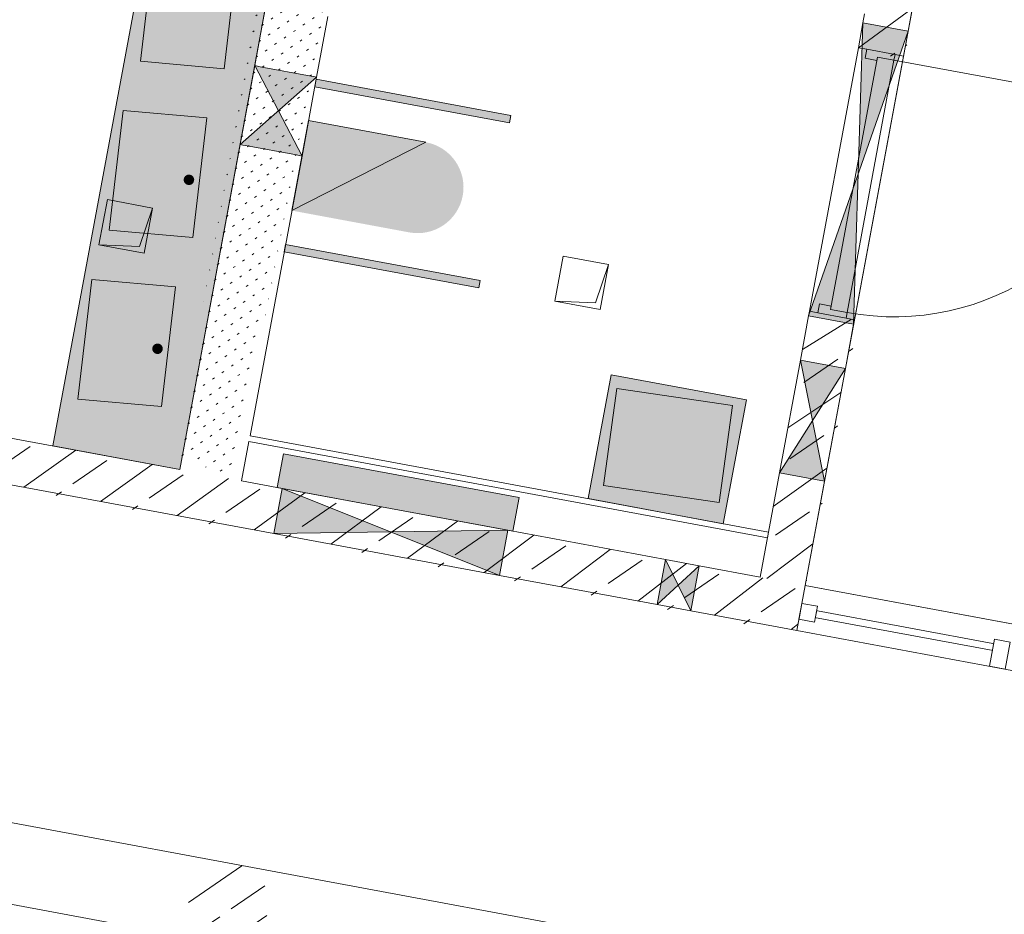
# Model space of a CAD drawing. Header units: metres. Extents: x 32353251 to 32353583, y 5707748 to 5708004.
# Tile 59 of 164: x 32353361.06 to 32353365.36, y 5707920.59 to 5707924.5. Entities that reach past the tile are written whole.
import ezdxf

# ---------------------------------------------------------------- set-up
doc = ezdxf.new("R2010")
doc.units = ezdxf.units.M
doc.header["$LTSCALE"] = 0.75
doc.set_wipeout_variables(frame=1)
doc.layers.get('0').update_dxf_attribs({"linetype": 'CONTINUOUS'})
for name, color, linetype, lineweight in [('10417023$0$#9_002_GES I Übersicht Erdgeschoss_1_303_Sanitäre.A', 7, 'CONTINUOUS', 25), ('10417023$0$#9_002_GES I Übersicht Erdgeschoss_1_Neubau_102_Wand Innen.A', 7, 'CONTINUOUS', 25), ('10417023$0$#9_002_GES I Übersicht Erdgeschoss_1_Neubau_103_Stützen.A', 7, 'CONTINUOUS', 25), ('10417023$0$#9_002_GES I Übersicht Erdgeschoss_1_Neubau_104_Decken.A', 7, 'CONTINUOUS', 25), ('10417023$0$#9_002_GES I Übersicht Erdgeschoss_1_Neubau_105_Unterzug.A', 7, 'CONTINUOUS', 25), ('10417023$0$#9_002_GES I Übersicht Erdgeschoss_1_Neubau_113_Türen.A', 7, 'CONTINUOUS', 25), ('10417023$0$#9_002_GES I Übersicht Erdgeschoss_1_Neubau_202_Innenwandbekleidun', 7, 'CONTINUOUS', 25), ('10417023$0$#9_002_GES I Übersicht Erdgeschoss_1_Neubau_303_Sanitäre.A', 7, 'CONTINUOUS', 25), ('10417023$0$#9_002_GES I Übersicht Erdgeschoss_1_Neubau_401_Grundriss.A', 7, 'CONTINUOUS', 25), ('10417023$0$Keine', 7, 'CONTINUOUS', 13)]:
    doc.layers.add(name, color=color, linetype=linetype, lineweight=lineweight)
pattern_1 = [(45, (0, 0), (-0.03535533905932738, 0.03535533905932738), [0.01, -0.03999999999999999])]
pattern_2 = [(44.99999999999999, (0, 0), (-0.1697056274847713, 0.1697056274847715), []), (44.99999999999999, (-0.08485281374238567, 0.08485281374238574), (-0.1697056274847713, 0.1697056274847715), [0.18, -0.05999999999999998])]

# ---------------------------------------------------------------- blocks, each defined once
blk = doc.blocks.new('10417023$0$#9_MKO_LP5_ARC_GES_UP_00_002_P_G_modell (3D)')
at = {"layer": '10417023$0$#9_002_GES I Übersicht Erdgeschoss_1_303_Sanitäre.A', "linetype": 'Continuous', "lineweight": 0, "true_color": 0xff0000}
h = blk.add_hatch(color=1, dxfattribs=at)
edge = h.paths.add_edge_path()
edge.add_line((-32353483.74201541, -5707793.559516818), (-32353483.41234631, -5707793.559516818))
edge.add_arc((-32353483.41234631, -5707793.524516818), 0.035, 270, 360)
edge.add_line((-32353483.37734631, -5707793.524516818), (-32353483.37734631, -5707793.034516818))
edge.add_arc((-32353483.41234631, -5707793.034516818), 0.035, 0, 90)
edge.add_line((-32353483.41234631, -5707792.999516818), (-32353483.74201541, -5707792.999516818))
edge.add_arc((-32353483.74201541, -5707793.034516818), 0.035, 90, 180)
edge.add_line((-32353483.77701541, -5707793.034516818), (-32353483.77701541, -5707793.524516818))
edge.add_arc((-32353483.74201541, -5707793.524516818), 0.035, 180, 270)
h = blk.add_hatch(color=1, dxfattribs=at)
edge = h.paths.add_edge_path()
edge.add_line((-32353483.74201541, -5707794.309576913), (-32353483.41234631, -5707794.309576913))
edge.add_arc((-32353483.41234631, -5707794.274576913), 0.035, 270, 360)
edge.add_line((-32353483.37734631, -5707794.274576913), (-32353483.37734631, -5707793.784576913))
edge.add_arc((-32353483.41234631, -5707793.784576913), 0.035, 0, 90)
edge.add_line((-32353483.41234631, -5707793.749576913), (-32353483.74201541, -5707793.749576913))
edge.add_arc((-32353483.74201541, -5707793.784576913), 0.035, 90, 180)
edge.add_line((-32353483.77701541, -5707793.784576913), (-32353483.77701541, -5707794.274576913))
edge.add_arc((-32353483.74201541, -5707794.274576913), 0.035, 180, 270)
h = blk.add_hatch(color=1, dxfattribs=at)
edge = h.paths.add_edge_path()
edge.add_arc((-32353483.44016804, -5707794.029576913), 0.0229871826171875, 180, 270)
edge.add_arc((-32353483.44016804, -5707794.029576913), 0.0229871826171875, 270, 360)
edge.add_arc((-32353483.44016804, -5707794.029576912), 0.02298718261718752, 359.9999976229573, 450)
edge.add_arc((-32353483.44016804, -5707794.029576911), 0.02298718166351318, 90, 180.0000047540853)
h = blk.add_hatch(color=1, dxfattribs=at)
edge = h.paths.add_edge_path()
edge.add_line((-32353483.74201541, -5707795.059576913), (-32353483.41234631, -5707795.059576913))
edge.add_arc((-32353483.41234631, -5707795.024576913), 0.035, 270, 360)
edge.add_line((-32353483.37734631, -5707795.024576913), (-32353483.37734631, -5707794.534576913))
edge.add_arc((-32353483.41234631, -5707794.534576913), 0.035, 0, 90)
edge.add_line((-32353483.41234631, -5707794.499576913), (-32353483.74201541, -5707794.499576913))
edge.add_arc((-32353483.74201541, -5707794.534576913), 0.035, 90, 180)
edge.add_line((-32353483.77701541, -5707794.534576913), (-32353483.77701541, -5707795.024576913))
edge.add_arc((-32353483.74201541, -5707795.024576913), 0.035, 180, 270)
h = blk.add_hatch(color=1, dxfattribs=at)
edge = h.paths.add_edge_path()
edge.add_line((-32353481.43921398, -5707794.58457689), (-32353481.43921398, -5707794.991461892))
edge.add_arc((-32353481.41921398, -5707794.991461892), 0.02, 180, 270)
edge.add_line((-32353481.41921398, -5707795.011461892), (-32353480.92921399, -5707795.011461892))
edge.add_arc((-32353480.92921399, -5707794.991461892), 0.02, 270, 360)
edge.add_line((-32353480.90921399, -5707794.991461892), (-32353480.90921399, -5707794.58457689))
edge.add_arc((-32353480.92921399, -5707794.58457689), 0.02, 0, 90)
edge.add_line((-32353480.92921399, -5707794.56457689), (-32353481.41921398, -5707794.56457689))
edge.add_arc((-32353481.41921398, -5707794.58457689), 0.02, 90, 180)
h = blk.add_hatch(color=1, dxfattribs=at)
edge = h.paths.add_edge_path()
edge.add_arc((-32353483.44016804, -5707794.779576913), 0.0229871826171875, 180, 270)
edge.add_arc((-32353483.44016804, -5707794.779576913), 0.0229871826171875, 270, 360)
edge.add_arc((-32353483.44016804, -5707794.779576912), 0.02298718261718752, 359.9999976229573, 450)
edge.add_arc((-32353483.44016804, -5707794.779576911), 0.02298718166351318, 90, 180.0000047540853)
h = blk.add_hatch(color=1, dxfattribs=at)
edge = h.paths.add_edge_path()
edge.add_arc((-32353481.17421399, -5707794.921947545), 0.03, 90, 180)
edge.add_arc((-32353481.17421399, -5707794.921947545), 0.03, 180, 270)
edge.add_arc((-32353481.17421399, -5707794.921947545), 0.03, 270, 360)
edge.add_arc((-32353481.17421399, -5707794.921947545), 0.03, 0, 90)
at = {"layer": '10417023$0$#9_002_GES I Übersicht Erdgeschoss_1_Neubau_102_Wand Innen.A', "linetype": 'Continuous', "lineweight": 5, "true_color": 0xff0000}
h = blk.add_hatch(dxfattribs=at)
h.set_pattern_fill('#9_BETON__STAHLBETON_0001', color=1, style=0, pattern_type=2)
h.set_pattern_definition(pattern_2)
h.paths.add_polyline_path([(-32353480.674228, -5707792.549576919), (-32353480.674228, -5707792.929576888), (-32353480.47422799, -5707792.929576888), (-32353480.47422802, -5707792.549576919)])
at = {"layer": '10417023$0$#9_002_GES I Übersicht Erdgeschoss_1_Neubau_102_Wand Innen.A', "linetype": 'Continuous', "lineweight": 13, "true_color": 0xff0000}
h = blk.add_hatch(dxfattribs=at)
h.set_pattern_fill('#9_GIPS_0001', color=1, style=0, pattern_type=2)
h.set_pattern_definition(pattern_1)
h.paths.add_polyline_path([(-32353483.24918086, -5707792.77957689), (-32353483.24918086, -5707795.27957689), (-32353483.23668086, -5707795.27957689), (-32353483.23668086, -5707792.77957689)])
at = {"layer": '10417023$0$#9_002_GES I Übersicht Erdgeschoss_1_Neubau_102_Wand Innen.A', "linetype": 'Continuous', "lineweight": 13, "true_color": 0x1f1f1f}
h = blk.add_hatch(dxfattribs=at)
h.set_pattern_fill('#9_GIPS_0001', color=250, style=0, pattern_type=2)
h.set_pattern_definition(pattern_1)
h.paths.add_polyline_path([(-32353483.23668086, -5707792.77957689), (-32353483.23668086, -5707795.27957689), (-32353483.22418086, -5707795.27957689), (-32353483.22418086, -5707792.77957689)])
at = {"layer": '10417023$0$#9_002_GES I Übersicht Erdgeschoss_1_Neubau_102_Wand Innen.A', "linetype": 'Continuous', "lineweight": 13, "true_color": 0xff0000}
h = blk.add_hatch(dxfattribs=at)
h.set_pattern_fill('#9_GIPS_0001', color=1, style=0, pattern_type=2)
h.set_pattern_definition(pattern_1)
h.paths.add_polyline_path([(-32353482.99918086, -5707795.27957689), (-32353482.99918086, -5707792.77957689), (-32353483.22418086, -5707792.77957689), (-32353483.22418086, -5707795.27957689)])
h = blk.add_hatch(dxfattribs=at)
h.set_pattern_fill('#9_GIPS_0001', color=1, style=0, pattern_type=2)
h.set_pattern_definition(pattern_1)
h.paths.add_polyline_path([(-32353482.98668086, -5707795.27957689), (-32353482.98668086, -5707792.77957689), (-32353482.99918086, -5707792.77957689), (-32353482.99918086, -5707795.27957689)])
at = {"layer": '10417023$0$#9_002_GES I Übersicht Erdgeschoss_1_Neubau_102_Wand Innen.A', "linetype": 'Continuous', "lineweight": 13, "true_color": 0x1f1f1f}
h = blk.add_hatch(dxfattribs=at)
h.set_pattern_fill('#9_GIPS_0001', color=250, style=0, pattern_type=2)
h.set_pattern_definition(pattern_1)
h.paths.add_polyline_path([(-32353482.97418086, -5707795.27957689), (-32353482.97418086, -5707792.77957689), (-32353482.98668086, -5707792.77957689), (-32353482.98668086, -5707795.27957689)])
at = {"layer": '10417023$0$#9_002_GES I Übersicht Erdgeschoss_1_Neubau_102_Wand Innen.A', "linetype": 'Continuous', "lineweight": 5, "true_color": 0xff0000}
h = blk.add_hatch(dxfattribs=at)
h.set_pattern_fill('#9_BETON__STAHLBETON_0001', color=1, style=0, pattern_type=2)
h.set_pattern_definition(pattern_2)
h.paths.add_polyline_path([(-32353480.674228, -5707795.27957689), (-32353480.47422802, -5707795.27957689), (-32353480.47422799, -5707794.099576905), (-32353480.674228, -5707794.099576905)])
at = {"layer": '10417023$0$#9_002_GES I Übersicht Erdgeschoss_1_Neubau_103_Stützen.A', "linetype": 'Continuous', "lineweight": 5, "true_color": 0xff0000}
h = blk.add_hatch(dxfattribs=at)
h.set_pattern_fill('#9_BETON__STAHLBETON_0001', color=1, style=0, pattern_type=2)
h.set_pattern_definition(pattern_2)
edge = h.paths.add_edge_path()
edge.add_arc((-32353482.69373093, -5707797.10457689), 0.175, 180, 270)
edge.add_arc((-32353482.69373093, -5707797.10457689), 0.175, 270, 360)
edge.add_arc((-32353482.69373093, -5707797.10457689), 0.175, 0, 90)
edge.add_arc((-32353482.69373093, -5707797.10457689), 0.175, 90, 180)
at = {"layer": '10417023$0$#9_002_GES I Übersicht Erdgeschoss_1_Neubau_202_Innenwandbekleidun', "linetype": 'Continuous', "lineweight": 5}
h = blk.add_hatch(dxfattribs=at)
h.set_pattern_fill('#9_GIPSKARTON_0001', style=0, pattern_type=2)
h.set_pattern_definition([(0, (0, 0), (0, 0.075), [0.009999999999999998, -0.06500000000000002])])
h.paths.add_polyline_path([(-32353480.674228, -5707795.07957689), (-32353482.97418086, -5707795.07957689), (-32353482.97418086, -5707795.10457689), (-32353480.674228, -5707795.10457689)])
at = {"layer": '10417023$0$#9_002_GES I Übersicht Erdgeschoss_1_Neubau_303_Sanitäre.A', "linetype": 'Continuous', "lineweight": 0, "true_color": 0xff0000}
h = blk.add_hatch(color=1, dxfattribs=at)
edge = h.paths.add_edge_path()
edge.add_line((-32353482.45408243, -5707793.679588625), (-32353482.97418084, -5707793.679588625))
edge.add_line((-32353482.97418084, -5707793.679588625), (-32353482.97418084, -5707794.079588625))
edge.add_line((-32353482.97418084, -5707794.079588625), (-32353482.45408243, -5707794.079588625))
edge.add_arc((-32353482.45317828, -5707793.879588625), 0.2000020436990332, 269.7409824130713, 360)
edge.add_arc((-32353482.45317828, -5707793.879588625), 0.2000020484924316, 0, 90.25901649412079)
at = {"layer": '10417023$0$#9_002_GES I Übersicht Erdgeschoss_1_303_Sanitäre.A', "color": 1, "linetype": 'Continuous', "lineweight": 13, "true_color": 0xff0000, "flags": 128}
for points in [[(-32353483.74201541, -5707793.559516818), (-32353483.37734631, -5707793.524516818), (-32353483.41234631, -5707792.999516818), (-32353483.77701541, -5707793.034516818)], [(-32353482.97418084, -5707793.529575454), (-32353482.1111179, -5707793.529575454), (-32353482.1111179, -5707793.49657684), (-32353482.97418084, -5707793.49657684)], [(-32353483.74201541, -5707794.309576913), (-32353483.37734631, -5707794.274576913), (-32353483.41234631, -5707793.749576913), (-32353483.77701541, -5707793.784576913)], [(-32353482.97418084, -5707794.229575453), (-32353482.1111179, -5707794.229575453), (-32353482.1111179, -5707794.262576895), (-32353482.97418084, -5707794.262576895)], [(-32353483.74201541, -5707795.059576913), (-32353483.37734631, -5707795.024576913), (-32353483.41234631, -5707794.499576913), (-32353483.77701541, -5707794.534576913)], [(-32353481.43921398, -5707794.58457689), (-32353481.41921398, -5707795.011461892), (-32353480.90921399, -5707794.991461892), (-32353480.92921399, -5707794.56457689)]]:
    blk.add_lwpolyline(points, close=True, dxfattribs=at)
at = {"layer": '10417023$0$#9_002_GES I Übersicht Erdgeschoss_1_303_Sanitäre.A', "color": 1, "linetype": 'Continuous', "true_color": 0xff0000}
for points in [[(-32353482.97418084, -5707793.529575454), (-32353482.1111179, -5707793.529575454), (-32353482.97418084, -5707793.49657684), (-32353482.1111179, -5707793.49657684)], [(-32353482.97418084, -5707794.229575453), (-32353482.97418084, -5707794.262576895), (-32353482.1111179, -5707794.229575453), (-32353482.1111179, -5707794.262576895)]]:
    blk.add_solid(points, dxfattribs=at)
at = {"layer": '10417023$0$#9_002_GES I Übersicht Erdgeschoss_1_Neubau_102_Wand Innen.A', "color": 1, "linetype": 'Continuous', "lineweight": 18, "true_color": 0xff0000}
for p, q in [((-32353480.474228, -5707792.819576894), (-32353480.474228, -5707792.549576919)), ((-32353480.674228, -5707792.77957689), (-32353480.674228, -5707792.819576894)), ((-32353480.674228, -5707792.819576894), (-32353480.674228, -5707792.929576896)), ((-32353480.47422799, -5707792.929576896), (-32353480.47422799, -5707792.819576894)), ((-32353480.63672866, -5707792.929577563), (-32353480.67422835, -5707792.929577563)), ((-32353480.5117278, -5707792.929577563), (-32353480.63672866, -5707792.929577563)), ((-32353480.47422811, -5707792.929577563), (-32353480.5117278, -5707792.929577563)), ((-32353480.63672866, -5707794.09957749), (-32353480.67422835, -5707794.09957749)), ((-32353480.674228, -5707794.099576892), (-32353480.674228, -5707794.11957689)), ((-32353480.5117278, -5707794.09957749), (-32353480.63672866, -5707794.09957749)), ((-32353480.47422811, -5707794.09957749), (-32353480.5117278, -5707794.09957749)), ((-32353480.47422799, -5707794.11957689), (-32353480.47422799, -5707794.099576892)), ((-32353480.674228, -5707794.11957689), (-32353480.674228, -5707794.316181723)), ((-32353480.474228, -5707794.316181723), (-32353480.474228, -5707794.11957689)), ((-32353480.674228, -5707794.316181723), (-32353480.674228, -5707794.816181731)), ((-32353480.474228, -5707794.816181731), (-32353480.47422798, -5707794.316181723)), ((-32353480.674228, -5707794.816181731), (-32353480.674228, -5707795.27957689)), ((-32353480.474228, -5707795.27957689), (-32353480.474228, -5707794.816181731)), ((-32353483.24918086, -5707795.27957689), (-32353485.41920159, -5707795.27957689)), ((-32353482.79375028, -5707795.27957689), (-32353482.97418086, -5707795.27957689)), ((-32353481.79375018, -5707795.279577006), (-32353482.79375028, -5707795.279577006)), ((-32353481.09375019, -5707795.27957689), (-32353481.79375018, -5707795.27957689)), ((-32353480.94375021, -5707795.279577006), (-32353481.09375019, -5707795.279577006)), ((-32353480.674228, -5707795.27957689), (-32353480.94375021, -5707795.27957689)), ((-32353488.8742299, -5707795.47957689), (-32353482.79375028, -5707795.47957689)), ((-32353482.79375028, -5707795.479576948), (-32353481.79375018, -5707795.479576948)), ((-32353481.79375018, -5707795.47957689), (-32353481.09375019, -5707795.47957689)), ((-32353481.09375019, -5707795.479576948), (-32353480.94375021, -5707795.479576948)), ((-32353480.94375021, -5707795.47957689), (-32353480.47422798, -5707795.47957689))]:
    blk.add_line(p, q, dxfattribs=at)
at = {"layer": '10417023$0$#9_002_GES I Übersicht Erdgeschoss_1_Neubau_102_Wand Innen.A', "color": 1, "linetype": 'Continuous', "lineweight": 13, "true_color": 0xff0000}
for p, q in [((-32353480.47422811, -5707794.119577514), (-32353480.67422835, -5707792.819577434)), ((-32353480.67422835, -5707794.119577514), (-32353480.47422811, -5707792.819577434)), ((-32353480.47422799, -5707792.819576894), (-32353480.674228, -5707792.819576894)), ((-32353480.67422835, -5707794.09957749), (-32353480.67422835, -5707792.929577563)), ((-32353480.63672866, -5707792.929577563), (-32353480.67422835, -5707792.929577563)), ((-32353480.63672866, -5707792.929577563), (-32353480.63672866, -5707792.96957761)), ((-32353480.5117278, -5707792.929577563), (-32353480.63672866, -5707792.929577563)), ((-32353480.5117278, -5707792.929577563), (-32353480.63672866, -5707792.929577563)), ((-32353480.5117278, -5707792.929577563), (-32353480.63672866, -5707792.929577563)), ((-32353480.5117278, -5707792.954576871), (-32353480.5117278, -5707792.929577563)), ((-32353480.47422811, -5707792.929577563), (-32353480.5117278, -5707792.929577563)), ((-32353480.47422811, -5707794.09957749), (-32353480.47422811, -5707792.929577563)), ((-32353480.63672866, -5707792.96957761), (-32353480.58472774, -5707792.96957761)), ((-32353480.58472774, -5707792.96957761), (-32353480.58472774, -5707792.954576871)), ((-32353480.58472774, -5707792.954576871), (-32353480.5117278, -5707792.954576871)), ((-32353480.58472774, -5707794.074576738), (-32353480.58472774, -5707792.954576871)), ((-32353480.58472774, -5707792.954576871), (-32353480.5117278, -5707792.954576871)), ((-32353480.5117278, -5707792.954576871), (-32353480.5117278, -5707794.074576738)), ((-32353480.5117278, -5707792.954576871), (-32353479.39172793, -5707792.954576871)), ((-32353483.24918086, -5707793.217756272), (-32353483.24918086, -5707793.487320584)), ((-32353482.97418086, -5707793.487320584), (-32353482.97418086, -5707793.217756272)), ((-32353482.97418052, -5707793.837320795), (-32353483.24918156, -5707793.487320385)), ((-32353483.24918156, -5707793.837320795), (-32353482.97418052, -5707793.487320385)), ((-32353483.23668085, -5707793.487320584), (-32353483.24918086, -5707793.487320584)), ((-32353483.24918086, -5707793.487320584), (-32353483.24918086, -5707793.837320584)), ((-32353483.22418085, -5707793.487320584), (-32353483.23668085, -5707793.487320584)), ((-32353482.99918086, -5707793.487320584), (-32353483.22418085, -5707793.487320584)), ((-32353482.98668086, -5707793.487320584), (-32353482.99918086, -5707793.487320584)), ((-32353482.97418085, -5707793.487320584), (-32353482.98668086, -5707793.487320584)), ((-32353482.97418085, -5707793.837320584), (-32353482.97418085, -5707793.487320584)), ((-32353483.24918086, -5707793.837320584), (-32353483.24918086, -5707795.27957689)), ((-32353483.24918086, -5707793.837320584), (-32353483.23668085, -5707793.837320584)), ((-32353483.23668085, -5707793.837320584), (-32353483.22418085, -5707793.837320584)), ((-32353483.22418085, -5707793.837320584), (-32353482.99918086, -5707793.837320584)), ((-32353482.99918086, -5707793.837320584), (-32353482.98668086, -5707793.837320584)), ((-32353482.98668086, -5707793.837320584), (-32353482.97418085, -5707793.837320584)), ((-32353482.97418086, -5707795.07957689), (-32353482.97418086, -5707793.837320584)), ((-32353480.63672866, -5707794.09957749), (-32353480.63672866, -5707794.059577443)), ((-32353480.63672866, -5707794.059577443), (-32353480.58472774, -5707794.059577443)), ((-32353480.58472774, -5707794.059577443), (-32353480.58472774, -5707794.074576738)), ((-32353480.63672866, -5707794.09957749), (-32353480.67422835, -5707794.09957749)), ((-32353480.5117278, -5707794.09957749), (-32353480.63672866, -5707794.09957749)), ((-32353480.5117278, -5707794.09957749), (-32353480.63672866, -5707794.09957749)), ((-32353480.5117278, -5707794.09957749), (-32353480.63672866, -5707794.09957749)), ((-32353480.58472774, -5707794.074576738), (-32353480.5117278, -5707794.074576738)), ((-32353480.5117278, -5707794.074576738), (-32353480.58472774, -5707794.074576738)), ((-32353480.5117278, -5707794.074576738), (-32353480.5117278, -5707794.09957749)), ((-32353480.47422811, -5707794.09957749), (-32353480.5117278, -5707794.09957749)), ((-32353480.674228, -5707794.11957689), (-32353480.47422799, -5707794.11957689)), ((-32353480.47422811, -5707794.816181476), (-32353480.67422835, -5707794.316182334)), ((-32353480.67422835, -5707794.816181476), (-32353480.47422811, -5707794.316182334)), ((-32353480.47422798, -5707794.316181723), (-32353480.674228, -5707794.316181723)), ((-32353480.674228, -5707794.816181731), (-32353480.474228, -5707794.816181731)), ((-32353482.97418086, -5707795.27957689), (-32353482.97418086, -5707795.10457689)), ((-32353482.79375028, -5707795.279577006), (-32353482.79375028, -5707795.479576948)), ((-32353481.79375038, -5707795.279577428), (-32353482.7937501, -5707795.479577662)), ((-32353481.79375038, -5707795.479577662), (-32353482.7937501, -5707795.279577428)), ((-32353481.79375018, -5707795.479576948), (-32353481.79375018, -5707795.279577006)), ((-32353481.09375019, -5707795.279577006), (-32353481.09375019, -5707795.479576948)), ((-32353480.94375082, -5707795.279577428), (-32353481.09374955, -5707795.479577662)), ((-32353480.94375082, -5707795.479577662), (-32353481.09374955, -5707795.279577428)), ((-32353480.94375021, -5707795.479576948), (-32353480.94375021, -5707795.279577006)), ((-32353477.47422748, -5707795.279577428), (-32353480.47422811, -5707795.279577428))]:
    blk.add_line(p, q, dxfattribs=at)
blk.add_arc((-32353480.511728, -5707792.954576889), 1.120000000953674, 270, 359.9999999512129, dxfattribs=at)
at = {"layer": '10417023$0$#9_002_GES I Übersicht Erdgeschoss_1_Neubau_102_Wand Innen.A', "color": 1, "linetype": 'Continuous', "true_color": 0xff0000}
for points in [[(-32353480.674228, -5707792.819576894), (-32353480.574228, -5707793.469576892), (-32353480.47422799, -5707792.819576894)], [(-32353483.24918086, -5707793.487320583), (-32353483.11168085, -5707793.662320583), (-32353482.97418085, -5707793.487320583)], [(-32353480.674228, -5707794.11957689), (-32353480.47422799, -5707794.11957689), (-32353480.57422798, -5707793.469576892)], [(-32353483.24918086, -5707793.837320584), (-32353482.97418085, -5707793.837320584), (-32353483.11168085, -5707793.662320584)], [(-32353480.674228, -5707794.316181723), (-32353480.574228, -5707794.566181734), (-32353480.47422798, -5707794.316181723)], [(-32353480.674228, -5707794.816181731), (-32353480.474228, -5707794.816181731), (-32353480.57422799, -5707794.566181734)], [(-32353482.79375028, -5707795.47957695), (-32353482.29375023, -5707795.379576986), (-32353482.79375028, -5707795.279577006)], [(-32353481.79375018, -5707795.47957695), (-32353481.79375018, -5707795.279577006), (-32353482.29375023, -5707795.379576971)], [(-32353481.09375019, -5707795.479576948), (-32353481.0187502, -5707795.379576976), (-32353481.09375019, -5707795.279577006)], [(-32353480.94375021, -5707795.479576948), (-32353480.94375021, -5707795.279577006), (-32353481.0187502, -5707795.379576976)]]:
    blk.add_solid(points, dxfattribs=at)
at = {"layer": '10417023$0$#9_002_GES I Übersicht Erdgeschoss_1_Neubau_104_Decken.A', "color": 1, "linetype": 'Continuous', "lineweight": 13, "true_color": 0xff0000}
for p, q in [((-32353481.57375402, -5707794.058872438), (-32353481.77375402, -5707794.058872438)), ((-32353481.77375402, -5707794.058872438), (-32353481.77375402, -5707794.258872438)), ((-32353481.57375445, -5707794.058872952), (-32353481.59875376, -5707794.233872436)), ((-32353481.57375402, -5707794.258872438), (-32353481.57375402, -5707794.058872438)), ((-32353483.57427457, -5707794.179576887), (-32353483.77427457, -5707794.179576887)), ((-32353483.77427457, -5707794.179576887), (-32353483.77427457, -5707794.379576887)), ((-32353483.57427505, -5707794.179577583), (-32353483.59927436, -5707794.354577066)), ((-32353483.57427457, -5707794.379576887), (-32353483.57427457, -5707794.179576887)), ((-32353481.59875376, -5707794.233872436), (-32353481.77375469, -5707794.258871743)), ((-32353481.77375402, -5707794.258872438), (-32353481.57375402, -5707794.258872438)), ((-32353483.59927436, -5707794.354577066), (-32353483.77427385, -5707794.379576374)), ((-32353483.77427457, -5707794.379576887), (-32353483.57427457, -5707794.379576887))]:
    blk.add_line(p, q, dxfattribs=at)
at = {"layer": '10417023$0$#9_002_GES I Übersicht Erdgeschoss_1_Neubau_104_Decken.A', "color": 1, "linetype": 'Continuous', "lineweight": 13, "true_color": 0xff0000, "flags": 128}
blk.add_lwpolyline([(-32353470.02422794, -5707790.779532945), (-32353480.474228, -5707790.779532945), (-32353480.474228, -5707795.279576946), (-32353470.02422794, -5707795.279576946)], dxfattribs=at)
blk.add_lwpolyline([(-32353469.22421727, -5707795.27957689), (-32353480.47421727, -5707795.27957689), (-32353480.47421727, -5707790.779532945), (-32353469.22421727, -5707790.779532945)], close=True, dxfattribs=at)
at = {"layer": '10417023$0$#9_002_GES I Übersicht Erdgeschoss_1_Neubau_105_Unterzug.A', "color": 1, "linetype": 'Continuous', "lineweight": 13, "true_color": 0xff0000}
for p, q in [((-32353476.05380519, -5707796.92957689), (-32353495.44881294, -5707796.92957689)), ((-32353495.44881294, -5707797.27957689), (-32353476.40380519, -5707797.27957689))]:
    blk.add_line(p, q, dxfattribs=at)
at = {"layer": '10417023$0$#9_002_GES I Übersicht Erdgeschoss_1_Neubau_202_Innenwandbekleidun', "color": 1, "linetype": 'Continuous', "lineweight": 13, "true_color": 0xff0000}
for p, q in [((-32353480.674228, -5707795.07957689), (-32353482.97418086, -5707795.07957689)), ((-32353480.674228, -5707795.10457689), (-32353480.674228, -5707795.07957689)), ((-32353482.97418086, -5707795.10457689), (-32353480.674228, -5707795.10457689))]:
    blk.add_line(p, q, dxfattribs=at)
at = {"layer": '10417023$0$#9_002_GES I Übersicht Erdgeschoss_1_Neubau_303_Sanitäre.A', "color": 1, "linetype": 'Continuous', "lineweight": 13, "true_color": 0xff0000, "flags": 128}
for points in [[(-32353483.81218083, -5707792.779576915), (-32353483.24918086, -5707792.779576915), (-32353483.24918086, -5707795.27957689), (-32353483.81218083, -5707795.27957689)], [(-32353482.45408243, -5707793.679588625), (-32353482.97418084, -5707793.679588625), (-32353482.97418084, -5707794.079588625)], [(-32353481.47421398, -5707794.52957689), (-32353481.47421398, -5707795.07957689), (-32353480.87421399, -5707795.07957689), (-32353480.87421399, -5707794.52957689)]]:
    blk.add_lwpolyline(points, close=True, dxfattribs=at)
at = {"layer": '10417023$0$#9_002_GES I Übersicht Erdgeschoss_1_Neubau_303_Sanitäre.A', "color": 1, "linetype": 'Continuous', "true_color": 0xff0000}
for points in [[(-32353483.81218083, -5707792.779576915), (-32353483.81218083, -5707795.27957689), (-32353483.24918086, -5707792.779576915), (-32353483.24918086, -5707795.27957689)], [(-32353481.47421398, -5707794.52957689), (-32353481.47421398, -5707795.07957689), (-32353480.87421399, -5707794.52957689), (-32353480.87421399, -5707795.07957689)]]:
    blk.add_solid(points, dxfattribs=at)
at = {"layer": '10417023$0$#9_002_GES I Übersicht Erdgeschoss_1_Neubau_401_Grundriss.A', "color": 1, "linetype": 'Continuous', "lineweight": 13, "true_color": 0xff0000, "flags": 128}
blk.add_lwpolyline([(-32353481.77125023, -5707795.27957689), (-32353481.77125023, -5707795.12957689), (-32353482.81625023, -5707795.12957689), (-32353482.81625023, -5707795.27957689)], close=True, dxfattribs=at)
at = {"layer": '10417023$0$#9_002_GES I Übersicht Erdgeschoss_1_Neubau_401_Grundriss.A', "color": 1, "linetype": 'Continuous', "true_color": 0xff0000}
blk.add_solid([(-32353481.77125023, -5707795.27957689), (-32353481.77125023, -5707795.12957689), (-32353482.81625023, -5707795.27957689), (-32353482.81625023, -5707795.12957689)], dxfattribs=at)
at = {"color": 1, "linetype": 'Continuous', "lineweight": 5, "true_color": 0xff0000}
blk.add_wipeout([(-32353479.599217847, -5707795.378971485), (-32353480.424227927, -5707795.378971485), (-32353480.424227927, -5707795.408971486), (-32353479.599217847, -5707795.408971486)], dxfattribs=at).dxf.layer = '10417023$0$#9_002_GES I Übersicht Erdgeschoss_1_Neubau_113_Türen.A'
at = {"layer": '10417023$0$#9_002_GES I Übersicht Erdgeschoss_1_Neubau_113_Türen.A', "color": 1, "linetype": 'Continuous', "lineweight": 13, "true_color": 0xff0000, "flags": 128}
blk.add_lwpolyline([(-32353479.59921785, -5707795.378971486), (-32353479.59921785, -5707795.408971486), (-32353480.42422793, -5707795.408971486), (-32353480.42422793, -5707795.378971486)], close=True, dxfattribs=at)
at = {"color": 1, "linetype": 'Continuous', "lineweight": 5, "true_color": 0xff0000}
for points in [[(-32353480.474227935, -5707795.358971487), (-32353480.474227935, -5707795.428971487), (-32353480.404227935, -5707795.428971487), (-32353480.404227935, -5707795.358971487)], [(-32353479.61921785, -5707795.358971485), (-32353479.61921785, -5707795.478971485), (-32353479.549217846, -5707795.478971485), (-32353479.549217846, -5707795.358971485)]]:
    blk.add_wipeout(points, dxfattribs=at).dxf.layer = '10417023$0$#9_002_GES I Übersicht Erdgeschoss_1_Neubau_113_Türen.A'
at = {"layer": '10417023$0$#9_002_GES I Übersicht Erdgeschoss_1_Neubau_102_Wand Innen.A', "linetype": 'Continuous', "lineweight": 5, "true_color": 0xff0000}
h = blk.add_hatch(dxfattribs=at)
h.set_pattern_fill('#9_BETON__STAHLBETON_0001', color=1, style=0, pattern_type=2)
h.set_pattern_definition(pattern_2)
h.paths.add_polyline_path([(-32353489.07422985, -5707795.279576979), (-32353489.07422888, -5707795.47957689), (-32353480.4742281, -5707795.47957689), (-32353480.4742281, -5707795.279576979)])
at = {"layer": '10417023$0$#9_002_GES I Übersicht Erdgeschoss_1_Neubau_102_Wand Innen.A', "color": 1, "linetype": 'Continuous', "lineweight": 18, "true_color": 0xff0000}
blk.add_line((-32353480.47422811, -5707795.479576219), (-32353480.47422811, -5707795.279577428), dxfattribs=at)
at = {"layer": '10417023$0$#9_002_GES I Übersicht Erdgeschoss_1_Neubau_102_Wand Innen.A', "color": 1, "linetype": 'Continuous', "lineweight": 13, "true_color": 0xff0000}
for p, q in [((-32353480.47422811, -5707795.479576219), (-32353480.47422811, -5707795.279577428)), ((-32353477.47422748, -5707795.479576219), (-32353480.47422811, -5707795.479576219))]:
    blk.add_line(p, q, dxfattribs=at)
at = {"layer": '10417023$0$#9_002_GES I Übersicht Erdgeschoss_1_Neubau_113_Türen.A', "color": 1, "linetype": 'Continuous', "lineweight": 13, "true_color": 0xff0000, "flags": 128}
for points in [[(-32353480.47422793, -5707795.358971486), (-32353480.40422793, -5707795.358971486), (-32353480.40422793, -5707795.428971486), (-32353480.47422793, -5707795.428971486)], [(-32353479.61921785, -5707795.358971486), (-32353479.54921785, -5707795.358971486), (-32353479.54921785, -5707795.478971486), (-32353479.61921785, -5707795.478971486)]]:
    blk.add_lwpolyline(points, close=True, dxfattribs=at)
blk = doc.blocks.new('10417023$0$2_MKO_LP5_LAN_GES_UP_00_002_V_A (3D)')
at = {"layer": '10417023$0$Keine'}
blk.add_blockref('10417023$0$#9_MKO_LP5_ARC_GES_UP_00_002_P_G_modell (3D)', (0, 0), dxfattribs=at)
blk = doc.blocks.new('10417023')
at = {"layer": '10417023$0$Keine', "rotation": 349.4819372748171}
blk.add_blockref('10417023$0$2_MKO_LP5_LAN_GES_UP_00_002_V_A (3D)', (65205154.93137175, 5413829.557758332), dxfattribs=at)

msp = doc.modelspace()

# ---------------------------------------------------------------- block references
msp.add_blockref('10417023', (0, 0))

doc.saveas('drawing.dxf')
